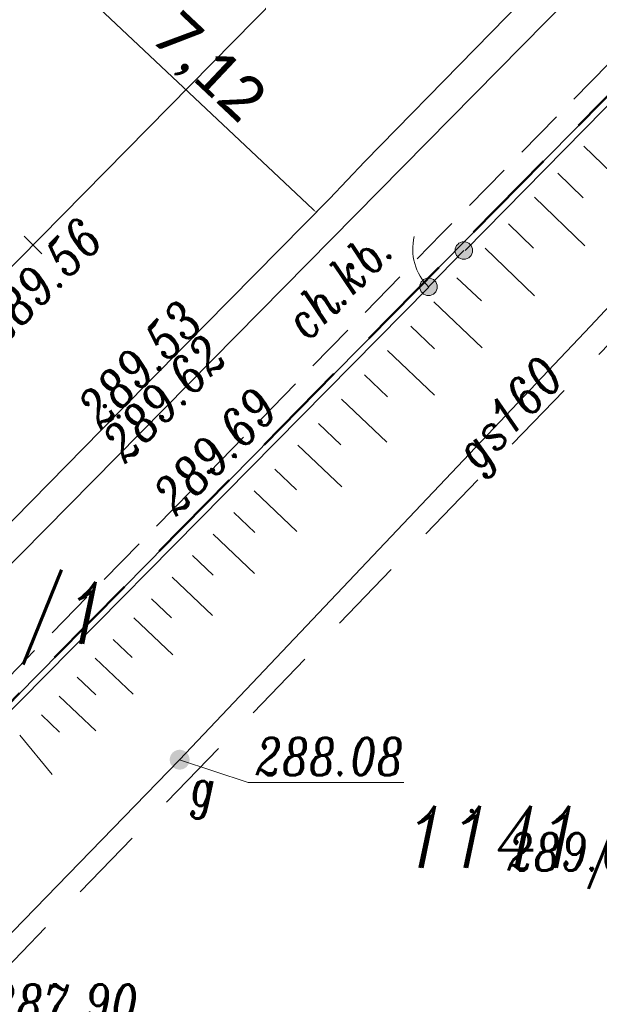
# Model space of a CAD drawing. Header units: metres. Extents: x -1 to 7476305, y 0 to 5497191.
# Tile 14 of 115: x 7474961 to 7474972, y 5496678 to 5496698. Entities that reach past the tile are written whole.
import ezdxf
from ezdxf.enums import TextEntityAlignment as Align

# ---------------------------------------------------------------- set-up
doc = ezdxf.new("R2010")
doc.units = ezdxf.units.M
for name, pattern in [('420-500', [1.5, 1, -0.5]), ('ACAD_ISO04W100', [30, 24, -3, 0, -3]), ('EGBO02-500', [2.5, 1.5, -1]), ('KTCR02-500', [1.5, 1, -0.5])]:
    doc.linetypes.add(name, pattern=pattern)
for name, color, linetype, lineweight, true_color in [('BUBZ01_1', 7, 'Continuous', 5, 0x0a0909), ('EGBD03', 7, 'Continuous', 5, 0x0a0909), ('EGBO02', 7, 'Continuous', 5, 0x0a0909), ('KTCR02', 7, 'Continuous', 5, 0x0a0909), ('KTKR01', 7, 'Continuous', 5, 0x0a0909), ('KTOK05_01', 7, 'Continuous', 5, 0x0a0909), ('RTPW01', 7, 'Continuous', 5, 0x0a0909), ('RTPW02', 7, 'Continuous', 5, 0x0a0909), ('SUPG_01', 7, 'Continuous', 5, 0x0a0909), ('SUUS25_G', 7, 'Continuous', 5, 0x0a0909), ('SZOPO_905_P', 7, 'Continuous', 5, 0x0a0909)]:
    doc.layers.add(name, color=color, linetype=linetype, lineweight=lineweight, true_color=true_color)
for name, color, linetype in [('C-DROGI-SYTUACJA', 7, 'Continuous'), ('C-DROGI-SYTUACJA-ETYKIETY', 7, 'Continuous'), ('D_Granice pasa drogowego', 30, '420-500'), ('d_gRANICE PODZIAŁOWE', 92, 'Continuous'), ('D_Skarpa przy palisadach', 7, 'Continuous'), ('D_wymiary', 7, 'Continuous')]:
    doc.layers.add(name, color=color, linetype=linetype)
doc.styles.add('! rom po 1.8mm', font='calibri.ttf', dxfattribs={"height": 0.9})
doc.styles.add('Style-ITALIC_1250', font='ITALIC_1250.shx')
doc.linetypes.add('KTOK05_01-500', pattern='A,3.75,[13,dgnlstyle-rozp_2015.shx,S=0.002778,R=0,X=0,Y=0],3.75', length=7.5)
doc.dimstyles.new('! 500', dxfattribs={"dimscale": 5, "dimtxt": 0.9, "dimasz": 0.18, "dimexe": 0.08, "dimexo": 0.04, "dimgap": 0.07, "dimtad": 1, "dimzin": 1, "dimtxsty": '! rom po 1.8mm', "dimcen": 0.09, "dimclrd": 256, "dimclre": 256, "dimclrt": 256, "dimazin": 1, "dimtfac": 1, "dimtix": 1, "dimtmove": 1, "dimatfit": 1, "dimfxl": 0.2, "dimlwd": -1, "dimlwe": -1, "dimarcsym": 0})

# ---------------------------------------------------------------- blocks, each defined once
blk = doc.blocks.new('*D98')
at = {"layer": 'D_wymiary', "transparency": 16777216}
for p, q in [((7474961.568, 5496698.709), (7474961.532, 5496698.67)), ((7474961.625, 5496698.638), (7474966.676, 5496693.88)), ((7474966.748, 5496693.825), (7474966.769, 5496693.847))]:
    blk.add_line(p, q, dxfattribs=at)
at = {"layer": 'D_wymiary', "lineweight": 30, "transparency": 16777216}
for points in [[(7474961.635, 5496698.649), (7474961.615, 5496698.627), (7474961.559, 5496698.699)], [(7474966.686, 5496693.891), (7474966.666, 5496693.869), (7474966.742, 5496693.818)]]:
    blk.add_solid(points, dxfattribs=at)
at = {"layer": 'Defpoints', "color": 0, "lineweight": 30, "transparency": 16777216}
for p in [(7474961.582, 5496698.723, 289.457), (7474966.734, 5496693.81), (7474966.742, 5496693.818)]:
    blk.add_point(p, dxfattribs=at)
at = {"layer": 'D_wymiary', "lineweight": 30, "transparency": 16777216, "insert": (7474964.555, 5496696.688), "char_height": 0.9, "attachment_point": 5, "rotation": 316.7141, "style": '! rom po 1.8mm'}
blk.add_mtext('7,12', dxfattribs=at)
blk = doc.blocks.new('*D106')
at = {"layer": 'D_Skarpa przy palisadach', "transparency": 16777216}
for p, q in [((7474983.836, 5496724.604), (7474959.209, 5496749.05)), ((7474959.174, 5496748.958), (7474914.873, 5496704.329)), ((7474939.408, 5496679.847), (7474914.781, 5496704.293))]:
    blk.add_line(p, q, dxfattribs=at)
at = {"layer": 'D_Skarpa przy palisadach', "lineweight": 30, "transparency": 16777216}
for points in [[(7474959.163, 5496748.969), (7474959.185, 5496748.947), (7474959.237, 5496749.022)], [(7474914.862, 5496704.339), (7474914.884, 5496704.318), (7474914.81, 5496704.265)]]:
    blk.add_solid(points, dxfattribs=at)
at = {"layer": 'Defpoints', "color": 0, "lineweight": 30, "transparency": 16777216}
for p in [(7474983.85, 5496724.59), (7474914.81, 5496704.265), (7474939.423, 5496679.833)]:
    blk.add_point(p, dxfattribs=at)
at = {"layer": 'D_Skarpa przy palisadach', "lineweight": 30, "transparency": 16777216, "insert": (7474936.028, 5496727.632), "char_height": 0.9, "attachment_point": 5, "rotation": 45.2116, "style": '! rom po 1.8mm'}
blk.add_mtext('Miejsce do wymijania sie osób ze szczególnymi potrzebami\\Pdł. 63,06m', dxfattribs=at)
blk = doc.blocks.new('SUUS25')
at = {"layer": 'SUUS25_G', "linetype": 'Continuous', "lineweight": 5, "true_color": 0xbebf00}
h = blk.add_hatch(color=52, dxfattribs=at)
edge = h.paths.add_edge_path()
edge.add_arc((0, 0), 0.2, 0, 360)
blk = doc.blocks.new('905P')
at = {"layer": 'SZOPO_905_P', "color": 18, "linetype": 'Continuous', "lineweight": 13, "true_color": 0x0a0909}
blk.add_arc((1.05, 0), 1.05, 120, 180, dxfattribs=at)
blk = doc.blocks.new('RTPW01')
at = {"layer": 'RTPW01', "linetype": 'Continuous', "lineweight": 13, "true_color": 0x0a0909}
h = blk.add_hatch(color=18, dxfattribs=at)
edge = h.paths.add_edge_path()
edge.add_arc((0, 0), 0.045, 0, 360)
blk = doc.blocks.new('RTPW02')
at = {"layer": 'RTPW02', "linetype": 'Continuous', "lineweight": 13, "true_color": 0x0a0909}
h = blk.add_hatch(color=18, dxfattribs=at)
edge = h.paths.add_edge_path()
edge.add_arc((0, 0), 0.045, 0, 360)
blk = doc.blocks.new('MDCP_klauzula')
at = {"layer": 'KTOK05_01', "linetype": 'Continuous', "lineweight": 18}
h = blk.add_hatch(color=252, dxfattribs=at)
edge = h.paths.add_edge_path()
edge.add_arc((7474969.71, 5496693.05), 0.175, 0, 360)
h = blk.add_hatch(color=252, dxfattribs=at)
edge = h.paths.add_edge_path()
edge.add_arc((7474969, 5496692.32), 0.175, 0, 360)
at = {"layer": 'BUBZ01_1', "color": 252, "linetype": 'Continuous', "lineweight": 18}
for p, q in [((7474973.151, 5496694.144), (7474972.123, 5496695.143)), ((7474972.11, 5496694.111), (7474971.601, 5496694.606)), ((7474972.14, 5496693.141), (7474971.131, 5496694.122)), ((7474971.108, 5496693.099), (7474970.608, 5496693.584)), ((7474971.129, 5496692.138), (7474970.138, 5496693.1)), ((7474970.062, 5496692.036), (7474969.57, 5496692.504)), ((7474970.077, 5496691.094), (7474969.106, 5496692.016)), ((7474969.12, 5496691.074), (7474968.642, 5496691.528)), ((7474969.12, 5496690.145), (7474968.178, 5496691.04)), ((7474968.178, 5496690.111), (7474967.714, 5496690.552)), ((7474968.164, 5496689.196), (7474967.251, 5496690.064)), ((7474967.236, 5496689.149), (7474966.787, 5496689.576)), ((7474967.26, 5496688.3), (7474966.374, 5496689.142)), ((7474966.346, 5496688.24), (7474965.911, 5496688.654)), ((7474966.357, 5496687.404), (7474965.498, 5496688.22)), ((7474965.509, 5496687.384), (7474965.086, 5496687.786)), ((7474965.507, 5496686.561), (7474964.674, 5496687.353)), ((7474964.672, 5496686.529), (7474964.261, 5496686.919)), ((7474964.657, 5496685.717), (7474963.849, 5496686.485)), ((7474963.834, 5496685.673), (7474963.437, 5496686.051)), ((7474963.86, 5496684.927), (7474963.076, 5496685.671)), ((7474963.049, 5496684.871), (7474962.664, 5496685.238)), ((7474963.063, 5496684.136), (7474962.303, 5496684.858)), ((7474962.317, 5496684.123), (7474961.942, 5496684.478)), ((7474962.319, 5496683.398), (7474961.581, 5496684.099)), ((7474961.584, 5496683.374), (7474961.221, 5496683.719)), ((7474961.439, 5496682.525), (7474960.786, 5496683.313))]:
    blk.add_line(p, q, dxfattribs=at)
at = {"layer": 'd_gRANICE PODZIAŁOWE', "color": 96, "lineweight": 30, "flags": 128}
blk.add_lwpolyline([(7474994.101, 5496717.997), (7474957.321, 5496680.639), (7474946.403, 5496669.549), (7474933.824, 5496656.773), (7474928.905, 5496651.777), (7474914.804, 5496638.74)], dxfattribs=at)
at = {"layer": 'EGBD03', "color": 96, "linetype": 'Continuous', "lineweight": 30}
blk.add_line((7474992.793, 5496719.375), (7474956.038, 5496682.115), dxfattribs=at)
at = {"layer": 'EGBO02', "color": 252, "linetype": 'EGBO02-500', "lineweight": 18, "flags": 128}
blk.add_lwpolyline([(7474926.693, 5496644.766), (7474954.52, 5496672.419), (7474982.797, 5496701.705), (7475013.214, 5496731.767), (7475041.938, 5496758.101), (7475056.651, 5496772.284), (7475084.376, 5496794.45), (7475106.187, 5496810.677), (7475131.323, 5496830.043), (7475141.178, 5496839.195), (7475152.816, 5496851.985)], dxfattribs=at)
at = {"layer": 'KTCR02', "color": 252, "linetype": 'KTCR02-500', "lineweight": 18, "flags": 128}
blk.add_lwpolyline([(7474913.55, 5496637.81), (7474921.76, 5496645.48), (7474928.68, 5496652.11), (7474934.7, 5496658.05), (7474941.22, 5496664.66), (7474945.33, 5496668.9), (7474948.75, 5496672.4), (7474955.06, 5496678.86), (7474964.24, 5496688.23), (7474969.27, 5496693.39), (7474978.01, 5496702.3), (7474984.64, 5496709.01), (7474993.79, 5496718.24), (7475004.32, 5496728.87), (7475009.22, 5496733.91), (7475014.25, 5496738.52), (7475019.49, 5496743.5), (7475024.78, 5496748.31), (7475028.23, 5496751.35), (7475034.3, 5496756.47), (7475037.66, 5496759.28), (7475043.92, 5496764.46), (7475050.39, 5496770.09), (7475051.89, 5496771.34), (7475055.205, 5496773.935), (7475056.84, 5496775.15), (7475062.31, 5496779.34), (7475067.09, 5496782.88), (7475068.06, 5496783.57), (7475070.91, 5496785.82), (7475085.65, 5496796.94), (7475089.21, 5496799.59), (7475097.78, 5496806.09), (7475103.42, 5496810.37), (7475103.6, 5496810.39), (7475106.47, 5496812.66), (7475107.32, 5496813.37), (7475108.08, 5496813.98), (7475112.92, 5496817.75)], dxfattribs=at)
at = {"layer": 'KTKR01', "color": 252, "linetype": 'Continuous', "lineweight": 18, "flags": 128}
blk.add_lwpolyline([(7474948.04, 5496674.72), (7474953.64, 5496680.5), (7474962.78, 5496689.8), (7474963.5, 5496690.53), (7474967.01, 5496694.09), (7474967.72, 5496694.84), (7474976.59, 5496703.9), (7474982.46, 5496709.89), (7474983.23, 5496710.58), (7474985.98, 5496713.43), (7474986.69, 5496714.18), (7474992.23, 5496719.8), (7475002.96, 5496730.56), (7475003.65, 5496731.27), (7475006.55, 5496734.1), (7475007.97, 5496735.48), (7475012.84, 5496740.18), (7475018.16, 5496745.16), (7475023.36, 5496749.9), (7475026.84, 5496752.99)], dxfattribs=at)
at = {"layer": 'KTOK05_01', "color": 252, "linetype": 'Continuous', "lineweight": 18}
blk.add_line((7474969, 5496692.32), (7474969.71, 5496693.05), dxfattribs=at)
at = {"layer": 'KTOK05_01', "color": 252, "linetype": 'KTOK05_01-500', "lineweight": 18, "flags": 128}
for points in [[(7475013.88, 5496698.73), (7474994.157, 5496717.942), (7474988.374, 5496711.995), (7474984.878, 5496708.45), (7474969.735, 5496693.052)], [(7474969.006, 5496692.314), (7474957.209, 5496680.367), (7474958.96, 5496678.72)]]:
    blk.add_lwpolyline(points, dxfattribs=at)
at = {"layer": 'KTOK05_01', "color": 252, "linetype": 'Continuous', "lineweight": 18}
for centre in [(7474969.71, 5496693.05), (7474969, 5496692.32)]:
    blk.add_circle(centre, 0.175, dxfattribs=at)
at = {"layer": 'SUPG_01', "color": 52, "linetype": 'Continuous', "lineweight": 13, "true_color": 0xbebf00, "flags": 128}
blk.add_lwpolyline([(7474958.86, 5496677.532), (7474964, 5496682.82), (7474972.257, 5496691.527), (7474980.453, 5496700.293), (7474988.669, 5496709.039), (7474996.24, 5496716.96), (7475004.715, 5496725.455), (7475013.364, 5496733.774), (7475021.968, 5496742.138), (7475030.384, 5496750.693), (7475033.36, 5496753.37), (7475042.275, 5496761.403), (7475051.432, 5496769.158), (7475052.628, 5496770.178), (7475056.504, 5496773.483), (7475060.563, 5496776.944), (7475070.432, 5496783.771), (7475080.096, 5496790.885), (7475089.7, 5496798.08), (7475099.183, 5496805.433), (7475108.913, 5496812.456), (7475118.151, 5496820.115), (7475121.945, 5496823.675), (7475122.42, 5496824.12)], dxfattribs=at)
at = {"layer": 'SUUS25_G', "color": 52, "linetype": 'Continuous', "lineweight": 13, "true_color": 0xbebf00, "flags": 128}
blk.add_lwpolyline([(7474964, 5496682.82), (7474965.374, 5496682.359), (7474965.524, 5496682.359)], dxfattribs=at)
at = {"layer": 'RTPW01', "color": 252, "linetype": 'Continuous', "lineweight": 18}
blk.add_blockref('RTPW01', (7474969.869, 5496681.79), dxfattribs=at)
at = {"layer": 'RTPW02', "color": 252, "linetype": 'Continuous', "lineweight": 18}
for p in [(7474962.497, 5496689.924), (7474962.774, 5496689.714), (7474964.589, 5496688.602)]:
    blk.add_blockref('RTPW02', p, dxfattribs=at)
at = {"layer": 'SUUS25_G', "color": 52, "linetype": 'Continuous', "lineweight": 5, "true_color": 0xbebf00}
blk.add_blockref('SUUS25', (7474964, 5496682.82), dxfattribs=at)
at = {"layer": 'SZOPO_905_P', "color": 252, "linetype": 'Continuous', "lineweight": 18, "rotation": 45.79572353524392}
blk.add_blockref('905P', (7474969, 5496692.32), dxfattribs=at)
at = {"layer": 'EGBD03', "color": 96, "linetype": 'Continuous', "lineweight": 30, "style": 'Style-ITALIC_1250', "width": 0.8}
for s, p in [('1141/1', (7474957.167, 5496685.146)), ('1141/2', (7474968.528, 5496680.644))]:
    blk.add_text(s, height=1.25, dxfattribs=at).set_placement(p)
at = {"layer": 'KTKR01', "color": 252, "linetype": 'Continuous', "lineweight": 18, "style": 'Style-ITALIC_1250', "width": 0.8}
blk.add_text('ch.kb.', height=0.75, rotation=45.6071, dxfattribs=at).set_placement((7474966.573, 5496691.21))
at = {"layer": 'RTPW01', "color": 252, "linetype": 'Continuous', "lineweight": 18, "style": 'Style-ITALIC_1250', "width": 0.8}
blk.add_text('289.0', height=0.75, dxfattribs=at).set_placement((7474970.581, 5496680.592))
at = {"layer": 'RTPW02', "color": 252, "linetype": 'Continuous', "lineweight": 18, "style": 'Style-ITALIC_1250', "width": 0.8}
for s, p in [('289.56', (7474960.422, 5496691.113)), ('289.53', (7474962.42, 5496689.445)), ('289.62', (7474962.91, 5496688.755)), ('289.69', (7474963.933, 5496687.691))]:
    blk.add_text(s, height=0.75, rotation=45.4971, dxfattribs=at).set_placement(p)
at = {"layer": 'SUPG_01', "color": 52, "linetype": 'Continuous', "lineweight": 13, "true_color": 0xbebf00, "style": 'Style-ITALIC_1250', "width": 0.8}
blk.add_text('gs160', height=0.75, rotation=46.519, dxfattribs=at).set_placement((7474970.612, 5496689.792), align=Align.MIDDLE_CENTER)
at = {"layer": 'SUUS25_G', "color": 52, "linetype": 'Continuous', "lineweight": 13, "true_color": 0xbebf00, "style": 'Style-ITALIC_1250', "width": 0.8}
for s, p in [('%%u288.08%%U', (7474965.524, 5496682.509)), ('g', (7474964.213, 5496681.89)), ('%%u287.90%%U', (7474960.185, 5496677.556))]:
    blk.add_text(s, height=0.75, dxfattribs=at).set_placement(p)
blk = doc.blocks.new('AeccTickLine')
at = {"color": 0, "linetype": 'ByBlock', "lineweight": -2}
blk.add_line((0, 1), (0, -1), dxfattribs=at)

msp = doc.modelspace()

# ---------------------------------------------------------------- linework, layer by layer
at = {"layer": 'D_Granice pasa drogowego', "lineweight": 50, "ltscale": 2, "flags": 128}
msp.add_lwpolyline([(7474871.194, 5496602.021), (7474875.844, 5496605.985), (7474886.51, 5496614.328), (7474893.187, 5496619.551), (7474906.364, 5496629.859), (7474908.002, 5496630.38), (7474914.804, 5496638.74), (7474928.905, 5496651.777), (7474946.406, 5496669.552), (7474957.321, 5496680.639), (7474994.148, 5496718.045), (7475014.642, 5496738.841), (7475028.014, 5496750.844), (7475033.755, 5496755.998), (7475037.841, 5496759.479), (7475046.672, 5496767.002), (7475050.423, 5496770.198), (7475056.626, 5496775.2), (7475065.197, 5496781.478), (7475069.506, 5496784.668), (7475083.953, 5496795.64), (7475091.313, 5496801.229), (7475097.69, 5496806.073), (7475103.398, 5496810.407), (7475110.576, 5496816.081), (7475114.68, 5496819.326), (7475120.064, 5496824.042), (7475130.991, 5496833.37), (7475144.36, 5496846.35), (7475159.914, 5496864.742), (7475165.321, 5496871.433), (7475168.549, 5496875.377), (7475175.09, 5496884.328), (7475189.457, 5496903.989), (7475193.179, 5496911.075), (7475198.108, 5496920.456), (7475202.904, 5496929.586), (7475209.984, 5496944.676), (7475224.229, 5496974.661), (7475228.871, 5496985.456), (7475234.774, 5496999.181), (7475235.211, 5497000), (7475244.883, 5497018.143), (7475247.158, 5497021.622), (7475253.509, 5497032.362), (7475263.655, 5497046.357), (7475275.03, 5497059.7), (7475278.404, 5497063.267), (7475280.249, 5497065.127), (7475283.737, 5497068.192), (7475289.77, 5497074.68), (7475292.049, 5497076.649), (7475298.288, 5497082.039), (7475318.081, 5497097.784), (7475318.6, 5497101.12), (7475308.342, 5497109.277), (7475299.764, 5497105.915), (7475300.031, 5497102.685), (7475290.434, 5497094.878), (7475285.765, 5497091.08), (7475277.631, 5497083.259), (7475263.588, 5497069.572), (7475259.571, 5497065.54), (7475255.16, 5497060.7), (7475248.447, 5497051.193), (7475241.071, 5497040.575), (7475236.851, 5497034.5), (7475232.87, 5497026.192), (7475228.603, 5497017.286), (7475222.129, 5497003.773), (7475221.6, 5497002.67), (7475223.058, 5497002.07), (7475222.491, 5496999.056), (7475222.104, 5496998.239), (7475217.488, 5496988.479), (7475214.662, 5496982.503), (7475211.997, 5496976.871), (7475210.402, 5496973.497), (7475207.108, 5496966.534), (7475200.594, 5496952.761), (7475195.041, 5496942.357), (7475186.706, 5496926.741), (7475181.863, 5496917.665), (7475180.812, 5496915.697), (7475174.258, 5496906.159), (7475161.354, 5496887.311), (7475156.287, 5496881.059), (7475137.148, 5496857.357), (7475129.378, 5496848.794), (7475126.377, 5496845.473), (7475122.357, 5496841.906), (7475113.346, 5496833.897), (7475108.201, 5496829.327), (7475103.572, 5496825.562), (7475101.251, 5496823.675), (7475097.151, 5496820.343), (7475092.412, 5496817.061), (7475083.189, 5496810.712), (7475063.35, 5496796.429), (7475055.25, 5496790.597), (7475035.25, 5496773.04), (7475032.26, 5496770.67), (7475010.572, 5496750.962), (7475002.025, 5496743.149), (7474993.311, 5496735.182), (7474991.33, 5496733.29), (7474987.11, 5496729.262), (7474981.728, 5496724.125), (7474978.688, 5496721.224), (7474975.041, 5496717.744), (7474967.615, 5496710.352), (7474955.357, 5496698.026), (7474948.808, 5496691.442), (7474943.173, 5496685.776), (7474941.426, 5496684.019), (7474940.056, 5496682.642), (7474939.655, 5496682.287), (7474931.483, 5496675.053), (7474923.147, 5496667.674), (7474919.881, 5496664.783), (7474908.976, 5496655.13), (7474905.9, 5496652.407), (7474901.86, 5496653.48)], dxfattribs=at)

# ---------------------------------------------------------------- dimensions: what is measured, and where the dimension line sits
at = {"layer": 'D_Skarpa przy palisadach', "color": 18, "lineweight": 30, "true_color": 0x000000}
dim = msp.add_aligned_dim(p1=(7474983.85, 5496724.59), p2=(7474939.423, 5496679.833), distance=-34.68, text='Miejsce do wymijania sie osób ze szczególnymi potrzebami\\Pdł. <>m', dimstyle='! 500', override={"dimscale": 0.5}, dxfattribs=at)
dim.commit()
dim.dimension.update_dxf_attribs({"geometry": '*D106', "text_midpoint": (7474936.028, 5496727.632)})
at = {"layer": 'D_wymiary', "color": 18, "lineweight": 30, "true_color": 0x000000}
dim = msp.add_linear_dim(base=(7474966.742, 5496693.818), p1=(7474961.582, 5496698.723, 289.457), p2=(7474966.734, 5496693.81), angle=136.7141, dimstyle='! 500', override={"dimscale": 0.5}, dxfattribs=at)
dim.commit()
dim.dimension.update_dxf_attribs({"geometry": '*D98', "text_midpoint": (7474964.555, 5496696.688)})

# ---------------------------------------------------------------- next in the draw order: block references
at = {"layer": 'RTPW01', "color": 18, "lineweight": 30, "true_color": 0x000000}
msp.add_blockref('MDCP_klauzula', (0, 0), dxfattribs=at)

# ---------------------------------------------------------------- next in the draw order: linework, layer by layer
at = {"layer": 'C-DROGI-SYTUACJA', "color": 1, "linetype": 'ACAD_ISO04W100', "lineweight": 15, "ltscale": 0.5, "flags": 128}
msp.add_lwpolyline([(7475043.057, 5496771.335), (7475034.15, 5496763.904), (7475010.441, 5496742.723), (7475010.843, 5496743.119), (7474996.405, 5496728.925), (7474971.743, 5496704.025), (7474947.001, 5496678.875), (7474943.417, 5496675.59)], dxfattribs=at)
at = {"layer": 'C-DROGI-SYTUACJA', "color": 7, "linetype": 'Continuous', "lineweight": 30}
msp.add_polyline3d([(7474948.04, 5496674.72, 289.592), (7474953.64, 5496680.5, 289.63), (7474962.78, 5496689.8, 289.618), (7474963.5, 5496690.53, 289.629), (7474967.01, 5496694.09, 289.592), (7474967.72, 5496694.84, 289.58), (7474976.59, 5496703.9, 289.485), (7474982.46, 5496709.89, 289.602), (7474983.23, 5496710.58, 289.6), (7474985.98, 5496713.43, 289.59), (7474986.69, 5496714.18, 289.587), (7474992.23, 5496719.8, 289.572), (7475002.96, 5496730.56, 289.5), (7475003.65, 5496731.27, 289.489), (7475006.55, 5496734.1, 289.445), (7475007.97, 5496735.48, 289.424), (7475012.84, 5496740.18, 289.373), (7475018.16, 5496745.16, 289.469), (7475023.36, 5496749.9, 289.488), (7475026.84, 5496752.99, 289.472)], dxfattribs=at)

# ---------------------------------------------------------------- next in the draw order: block references
at = {"layer": 'C-DROGI-SYTUACJA-ETYKIETY', "color": 7, "linetype": 'Continuous', "lineweight": 30, "xscale": 0.2499999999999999, "yscale": 0.2499999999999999, "zscale": 0.2499999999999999, "rotation": 225.4686746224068}
msp.add_blockref('AeccTickLine', (7474961.055, 5496693.16), dxfattribs=at)

doc.saveas('drawing.dxf')
